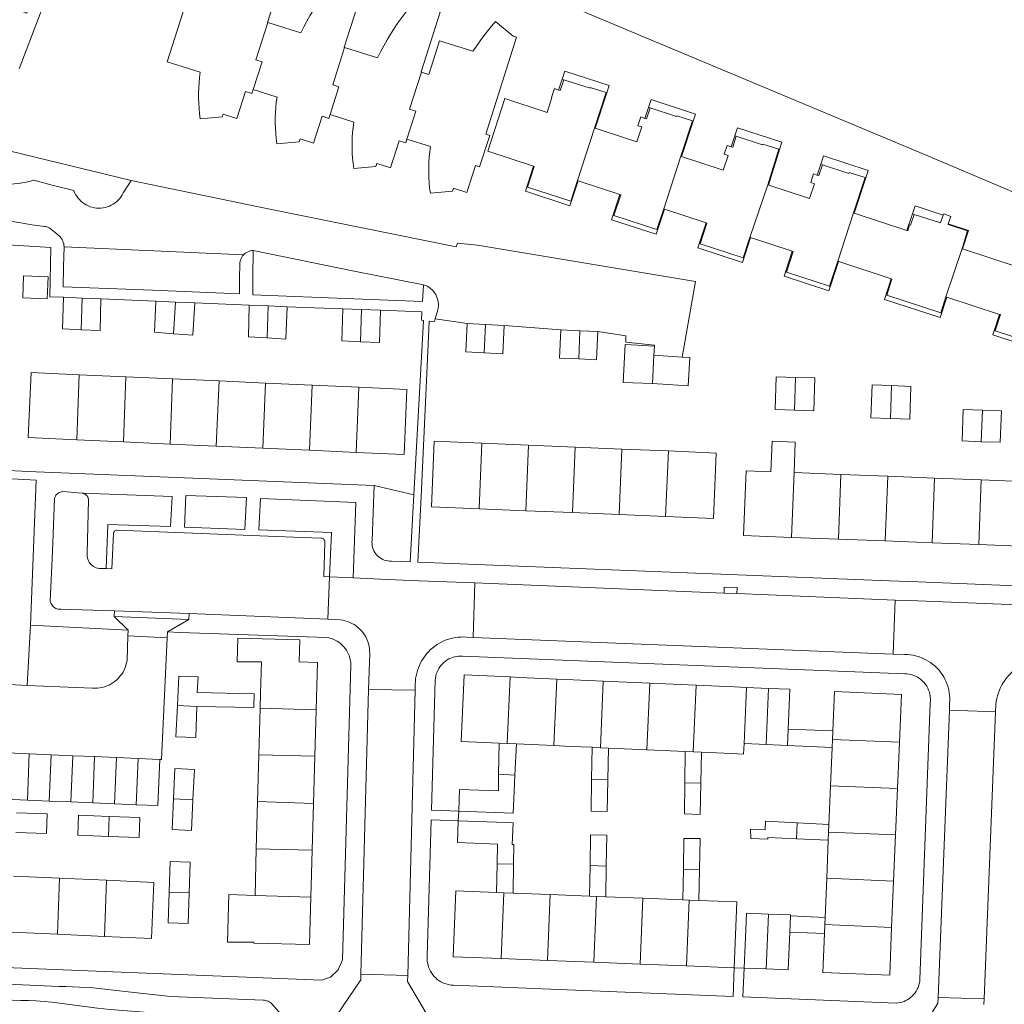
# Model space of a CAD drawing. Header units: metres. Extents: x 89888 to 94270, y 464165 to 468904.
# Tile 254 of 256: x 92181 to 92307, y 467345 to 467472. Entities that reach past the tile are written whole.
import ezdxf

# ---------------------------------------------------------------- set-up
doc = ezdxf.new("R2010")
doc.units = ezdxf.units.M
for name, color, linetype, lineweight in [('B_BEBOUWINGSGRENS_0', 251, 'CONTINUOUS', 13), ('B_LUIFEL_1', 251, 'CONTINUOUS', 13), ('B_OVERBOUWLIJN_LIJN_1', 251, 'CONTINUOUS', 13), ('B_TUSSENMUUR_0', 251, 'CONTINUOUS', 13), ('T_WALBESCHERMING_0', 251, 'CONTINUOUS', 13), ('V_WEGGRENS_0', 251, 'CONTINUOUS', 13)]:
    doc.layers.add(name, color=color, linetype=linetype, lineweight=lineweight)

msp = doc.modelspace()

# ---------------------------------------------------------------- linework, layer by layer
at = {"layer": 'B_BEBOUWINGSGRENS_0'}
for p, q in [((92254.67, 467457.65), (92256.15, 467462.23)), ((92265.78, 467454.02), (92267.28, 467458.58)), ((92276.99, 467450.34), (92278.39, 467454.92)), ((92288.01, 467446.73), (92289.52, 467451.26)), ((92184.16, 467435.64), (92184.29, 467438.47)), ((92186.26, 467435.85), (92188.67, 467435.74)), ((92188.67, 467435.74), (92191.08, 467435.64)), ((92198.16, 467435.34), (92200.68, 467435.23)), ((92200.68, 467435.23), (92203.19, 467435.13)), ((92210.19, 467434.83), (92212.62, 467434.73)), ((92212.62, 467434.73), (92215.05, 467434.62)), ((92222.23, 467434.35), (92224.66, 467434.26)), ((92224.66, 467434.26), (92227.09, 467434.17)), ((92238.26, 467432.45), (92240.63, 467432.33)), ((92240.63, 467432.33), (92243.01, 467432.22)), ((92250.34, 467431.66), (92252.79, 467431.54)), ((92252.79, 467431.54), (92255.08, 467431.43)), ((92262.38, 467429.55), (92262.32, 467428.37)), ((92262.32, 467428.37), (92265.96, 467428.15)), ((92188.26, 467425.87), (92182.07, 467426.15)), ((92194.27, 467425.6), (92188.26, 467425.87)), ((92200.28, 467425.33), (92194.27, 467425.6)), ((92206.29, 467425.06), (92200.28, 467425.33)), ((92212.29, 467424.79), (92206.29, 467425.06)), ((92218.3, 467424.52), (92212.29, 467424.79)), ((92224.31, 467424.25), (92218.3, 467424.52)), ((92187.98, 467417.48), (92193.99, 467417.21)), ((92193.99, 467417.21), (92200, 467416.94)), ((92246.16, 467416.78), (92240.16, 467417.03)), ((92200, 467416.94), (92205.92, 467416.67)), ((92205.92, 467416.67), (92211.93, 467416.4)), ((92211.93, 467416.4), (92217.94, 467416.13)), ((92217.94, 467416.13), (92223.94, 467415.86)), ((92252.17, 467416.54), (92246.16, 467416.78)), ((92258.17, 467416.29), (92252.17, 467416.54)), ((92264.17, 467416.04), (92258.17, 467416.29)), ((92286.41, 467413.02), (92280.38, 467413.25)), ((92292.43, 467412.78), (92286.41, 467413.02)), ((92298.46, 467412.55), (92292.43, 467412.78)), ((92304.49, 467412.31), (92298.46, 467412.55)), ((92239.82, 467408.6), (92245.82, 467408.35)), ((92245.82, 467408.35), (92251.82, 467408.1)), ((92251.82, 467408.1), (92257.82, 467407.85)), ((92257.82, 467407.85), (92263.82, 467407.6)), ((92280.05, 467404.91), (92286.08, 467404.68)), ((92286.08, 467404.68), (92292.11, 467404.45)), ((92292.11, 467404.45), (92298.14, 467404.21)), ((92298.14, 467404.21), (92304.17, 467403.97)), ((92201.12, 467387.03), (92200.93, 467383.25)), ((92274.24, 467385.57), (92277.08, 467385.45)), ((92203.3, 467379.13), (92203.44, 467383.13)), ((92211.59, 467382.91), (92211.43, 467376.91)), ((92211.59, 467382.99), (92211.59, 467382.91)), ((92218.63, 467376.72), (92218.79, 467382.69)), ((92279.6, 467380.2), (92285.35, 467379.98)), ((92242.31, 467374.39), (92242.36, 467378.39)), ((92244.61, 467378.29), (92244.41, 467374.28)), ((92249.42, 467378.08), (92244.61, 467378.29)), ((92254.29, 467373.75), (92254.35, 467377.86)), ((92256.48, 467377.76), (92256.38, 467373.67)), ((92279.51, 467378.09), (92276.76, 467378.22)), ((92285.27, 467377.84), (92279.51, 467378.09)), ((92285.06, 467372.9), (92285.27, 467377.84)), ((92293.93, 467378.51), (92293.68, 467372.55)), ((92179.05, 467377.13), (92181.85, 467377.01)), ((92181.85, 467377.01), (92184.66, 467376.9)), ((92184.66, 467376.9), (92187.46, 467376.78)), ((92187.46, 467376.78), (92190.26, 467376.66)), ((92190.26, 467376.66), (92193.06, 467376.54)), ((92193.06, 467376.54), (92195.87, 467376.42)), ((92195.87, 467376.42), (92198.67, 467376.28)), ((92211.43, 467376.91), (92211.26, 467370.86)), ((92218.46, 467370.61), (92218.63, 467376.72)), ((92266.28, 467373.3), (92266.32, 467377.33)), ((92268.44, 467377.23), (92268.35, 467373.22)), ((92244.41, 467374.28), (92244.3, 467372.18)), ((92284.86, 467367.92), (92285.06, 467372.9)), ((92293.68, 467372.55), (92293.44, 467366.59)), ((92181.6, 467371.05), (92178.8, 467371.17)), ((92184.4, 467370.93), (92181.6, 467371.05)), ((92187.21, 467370.82), (92184.4, 467370.93)), ((92190.01, 467370.7), (92187.21, 467370.82)), ((92192.81, 467370.58), (92190.01, 467370.7)), ((92195.61, 467370.46), (92192.81, 467370.58)), ((92202.75, 467367.16), (92202.93, 467371.08)), ((92211.26, 467370.86), (92211.09, 467364.77)), ((92218.3, 467364.6), (92218.46, 467370.61)), ((92184.16, 467369.28), (92180.18, 467369.41)), ((92196.08, 467368.82), (92192.13, 467368.96)), ((92276.69, 467368.36), (92280.77, 467368.14)), ((92280.77, 467368.14), (92284.86, 467367.92)), ((92293.44, 467366.59), (92293.19, 467360.62)), ((92284.77, 467365.91), (92280.69, 467366.08)), ((92284.57, 467360.98), (92284.77, 467365.91)), ((92211.09, 467364.77), (92210.93, 467358.77)), ((92218.13, 467358.55), (92218.3, 467364.6)), ((92242.05, 467359.15), (92242.12, 467362.84)), ((92244.23, 467362.8), (92244.18, 467359.06)), ((92254.01, 467358.68), (92254.09, 467362.62)), ((92256.17, 467362.56), (92256.1, 467358.6)), ((92185.73, 467360.99), (92179.82, 467361.25)), ((92266.05, 467358.21), (92266.11, 467362.16)), ((92268.2, 467362.11), (92268.1, 467358.12)), ((92191.81, 467360.72), (92185.73, 467360.99)), ((92284.36, 467355.92), (92284.57, 467360.98)), ((92293.19, 467360.62), (92292.94, 467354.66)), ((92202.3, 467355.15), (92202.43, 467359.1)), ((92244.18, 467359.06), (92248.93, 467358.88)), ((92248.93, 467358.88), (92254.01, 467358.68)), ((92256.1, 467358.6), (92260.87, 467358.41)), ((92260.87, 467358.41), (92266.05, 467358.21)), ((92279.89, 467356.13), (92284.36, 467355.92)), ((92179.48, 467354.03), (92185.46, 467353.77)), ((92185.46, 467353.77), (92191.52, 467353.5)), ((92284.27, 467353.88), (92279.81, 467354.04)), ((92248.6, 467350.4), (92242.63, 467350.64)), ((92254.57, 467350.17), (92248.6, 467350.4)), ((92260.53, 467349.93), (92254.57, 467350.17)), ((92266.5, 467349.7), (92260.53, 467349.93)), ((92272.67, 467349.46), (92266.5, 467349.7)), ((92276.79, 467349.3), (92273.95, 467349.41))]:
    msp.add_line(p, q, dxfattribs=at)
for points in [[(92180.54, 467465.27), (92186.21, 467480.18), (92184.25, 467480.69), (92181.53, 467472.47), (92177.04, 467474.11), (92175.32, 467469.47), (92166.1, 467472.91), (92165.78, 467472.06), (92157.35, 467475.2)], [(92212.58, 467471.26), (92212.53, 467471.27), (92214.98, 467478.95)], [(92222.47, 467468.05), (92222.42, 467468.06), (92224.87, 467475.74), (92224.44, 467475.88), (92222.15, 467477.77), (92221.57, 467477.12), (92221.01, 467476.46), (92220.47, 467475.78), (92219.95, 467475.09), (92219.44, 467474.39), (92218.95, 467473.67), (92218.49, 467472.94), (92218.04, 467472.2), (92217.62, 467471.44), (92217.21, 467470.68), (92216.82, 467469.9), (92212.58, 467471.26)], [(92202.28, 467474.56), (92199.62, 467466.2), (92203.86, 467464.84), (92203.78, 467464.18), (92203.71, 467463.51), (92203.67, 467462.84), (92203.65, 467462.17), (92203.65, 467461.51), (92203.67, 467460.84), (92203.71, 467460.17), (92203.77, 467459.5), (92203.86, 467458.84), (92206.71, 467459.08), (92206.83, 467459.46), (92208.58, 467458.9), (92209.69, 467462.38), (92210.53, 467462.11), (92210.69, 467462.62)], [(92232.36, 467464.87), (92232.32, 467464.88), (92234.77, 467472.57), (92234.34, 467472.71), (92232.05, 467474.59), (92231.47, 467473.95), (92230.91, 467473.28), (92230.36, 467472.6), (92229.84, 467471.91), (92229.33, 467471.2), (92228.84, 467470.48), (92228.37, 467469.75), (92227.93, 467469), (92227.5, 467468.24), (92227.09, 467467.48), (92226.71, 467466.7), (92222.47, 467468.05)], [(92230.5, 467456.22), (92233.51, 467455.26), (92233.43, 467454.6), (92233.36, 467453.93), (92233.32, 467453.26), (92233.3, 467452.6), (92233.3, 467451.93), (92233.32, 467451.26), (92233.36, 467450.59), (92233.42, 467449.92), (92233.51, 467449.26), (92236.36, 467449.51), (92236.48, 467449.89), (92238.23, 467449.33), (92239.34, 467452.81), (92239.86, 467452.64), (92241.16, 467456.71), (92240.64, 467456.88), (92244.63, 467469.38), (92244.2, 467469.51), (92241.91, 467471.4), (92241.39, 467470.78), (92240.88, 467470.15), (92240.39, 467469.52), (92239.91, 467468.87), (92239.44, 467468.21), (92238.99, 467467.54), (92234.7, 467468.91), (92233.32, 467464.56), (92232.36, 467464.87)], [(92250.69, 467463.88), (92250.23, 467462.49), (92250.02, 467462.54), (92249.51, 467462.73), (92249.13, 467461.59), (92249.18, 467461.57), (92248.56, 467459.67), (92243.12, 467461.46), (92240.92, 467454.66), (92246.8, 467452.73), (92246.89, 467452.69), (92246.03, 467450.04), (92251.59, 467448.22), (92252.46, 467450.88)], [(92256.15, 467462.23), (92254.12, 467462.89), (92254.09, 467462.78), (92250.69, 467463.88)], [(92210.69, 467462.62), (92213.76, 467461.64), (92213.67, 467460.97), (92213.61, 467460.31), (92213.56, 467459.64), (92213.54, 467458.97), (92213.54, 467458.3), (92213.56, 467457.63), (92213.6, 467456.96), (92213.67, 467456.29), (92213.75, 467455.63), (92216.6, 467455.87), (92216.72, 467456.26), (92218.47, 467455.7), (92219.58, 467459.17), (92220.44, 467458.9), (92220.59, 467459.38)], [(92261.82, 467460.24), (92261.34, 467458.84), (92261.14, 467458.9), (92260.63, 467459.08), (92260.26, 467457.94), (92260.74, 467457.79), (92260.13, 467455.86), (92258.65, 467456.35), (92254.76, 467457.62), (92254.67, 467457.65)], [(92267.28, 467458.58), (92265.25, 467459.24), (92265.21, 467459.15), (92261.82, 467460.24)], [(92220.59, 467459.38), (92223.65, 467458.4), (92223.56, 467457.74), (92223.5, 467457.08), (92223.46, 467456.42), (92223.44, 467455.76), (92223.44, 467455.1), (92223.46, 467454.43), (92223.5, 467453.77), (92223.57, 467453.11), (92223.65, 467452.46), (92226.5, 467452.7), (92226.62, 467453.08), (92228.37, 467452.52), (92229.48, 467456), (92230.34, 467455.73), (92230.5, 467456.22)], [(92272.93, 467456.59), (92272.46, 467455.19), (92272.26, 467455.25), (92271.75, 467455.42), (92271.37, 467454.27), (92271.86, 467454.12), (92271.24, 467452.23), (92265.88, 467453.99), (92265.78, 467454.02)], [(92278.39, 467454.92), (92276.34, 467455.58), (92276.31, 467455.49), (92272.93, 467456.59)], [(92284.03, 467452.93), (92283.56, 467451.53), (92283.34, 467451.6), (92282.87, 467451.75), (92282.51, 467450.64), (92282.98, 467450.48), (92282.37, 467448.58), (92282.21, 467448.6), (92276.99, 467450.34)], [(92289.52, 467451.26), (92287.48, 467451.94), (92287.43, 467451.8), (92284.03, 467452.93)], [(92252.46, 467450.88), (92252.54, 467450.85), (92257.91, 467449.08), (92258.03, 467449.04), (92257.16, 467446.38), (92262.69, 467444.57), (92263.57, 467447.23)], [(92263.57, 467447.23), (92263.66, 467447.2), (92269.03, 467445.43), (92269.14, 467445.4), (92268.27, 467442.74), (92273.81, 467440.91), (92274.69, 467443.56)], [(92295.84, 467446.53), (92295.37, 467445.13), (92295.25, 467445.16), (92295.01, 467444.41), (92294.9, 467444.45), (92288.11, 467446.69), (92288.01, 467446.73)], [(92299.58, 467446.44), (92299.24, 467445.42), (92295.84, 467446.53)], [(92302.01, 467442.12), (92302.72, 467444.4), (92300.21, 467445.23), (92300.24, 467445.32), (92300.55, 467446.27), (92299.64, 467446.58), (92299.58, 467446.44)], [(92274.69, 467443.56), (92274.75, 467443.54), (92280.14, 467441.8), (92280.26, 467441.76), (92279.39, 467439.1), (92284.94, 467437.28), (92285.99, 467440.48)], [(92309.79, 467441.95), (92309.33, 467440.54), (92309.22, 467440.57), (92308.98, 467439.83), (92308.86, 467439.85), (92302.08, 467442.1), (92302.01, 467442.12)], [(92285.99, 467440.48), (92292.87, 467438.23), (92292.98, 467438.2), (92292.3, 467436.12), (92299.28, 467433.84), (92299.94, 467435.89)], [(92184.29, 467438.47), (92181.12, 467438.61), (92181, 467435.78), (92184.16, 467435.64)], [(92188.54, 467431.67), (92186.12, 467431.76), (92186.26, 467435.85)], [(92191.08, 467435.64), (92190.96, 467431.58), (92188.54, 467431.67)], [(92200.44, 467431.15), (92197.96, 467431.33), (92198.16, 467435.34)], [(92203.19, 467435.13), (92202.91, 467430.98), (92200.44, 467431.15)], [(92212.49, 467430.6), (92210.07, 467430.73), (92210.19, 467434.83)], [(92299.94, 467435.89), (92300.05, 467435.87), (92306.84, 467433.64), (92306.95, 467433.61), (92306.28, 467431.53), (92313.25, 467429.25), (92313.93, 467431.34)], [(92215.05, 467434.62), (92214.91, 467430.47), (92212.49, 467430.6)], [(92224.52, 467430.12), (92222.09, 467430.23), (92222.23, 467434.35)], [(92227.09, 467434.17), (92226.96, 467430), (92224.52, 467430.12)], [(92240.46, 467428.69), (92238.08, 467428.8), (92238.26, 467432.45)], [(92243.01, 467432.22), (92242.83, 467428.57), (92240.46, 467428.69)], [(92252.64, 467427.9), (92250.17, 467428.01), (92250.34, 467431.66)], [(92255.08, 467431.43), (92254.91, 467427.79), (92252.64, 467427.9)], [(92262.11, 467424.72), (92258.35, 467424.85), (92258.59, 467429.77), (92262.38, 467429.55)], [(92265.96, 467428.15), (92266.92, 467428.1), (92266.71, 467424.45), (92262.11, 467424.72)], [(92182.07, 467426.15), (92181.69, 467417.76), (92187.98, 467417.48)], [(92280.57, 467425.52), (92278.07, 467425.6), (92277.94, 467421.38), (92280.44, 467421.3)], [(92280.44, 467421.3), (92282.93, 467421.23), (92283.06, 467425.45), (92280.57, 467425.52)], [(92223.94, 467415.86), (92230.13, 467415.58), (92230.5, 467423.97), (92224.31, 467424.25)], [(92292.92, 467424.46), (92290.42, 467424.55), (92290.27, 467420.33), (92292.77, 467420.24)], [(92292.77, 467420.24), (92295.26, 467420.15), (92295.42, 467424.37), (92292.92, 467424.46)], [(92304.63, 467421.29), (92302.17, 467421.39), (92302.02, 467417.34), (92304.48, 467417.24)], [(92304.48, 467417.24), (92306.94, 467417.16), (92307.09, 467421.21), (92304.63, 467421.29)], [(92240.16, 467417.03), (92234, 467417.29), (92233.65, 467408.85), (92239.82, 467408.6)], [(92280.38, 467413.25), (92280.53, 467417.17), (92277.54, 467417.29), (92277.39, 467413.37), (92274.19, 467413.49), (92273.86, 467405.16), (92280.05, 467404.91)], [(92263.82, 467407.6), (92269.98, 467407.35), (92270.33, 467415.78), (92264.17, 467416.04)], [(92304.17, 467403.97), (92310.35, 467403.73), (92310.67, 467412.07), (92304.49, 467412.31)], [(92216.6, 467388.86), (92216.68, 467391.7), (92208.71, 467391.92), (92208.62, 467388.89), (92211.75, 467388.88), (92211.64, 467384.75), (92211.59, 467382.99)], [(92218.79, 467382.69), (92218.96, 467388.8), (92216.6, 467388.86)], [(92203.44, 467383.13), (92210.76, 467383), (92210.8, 467384.77), (92203.49, 467384.91), (92203.62, 467386.93), (92201.12, 467387.03)], [(92242.36, 467378.39), (92237.48, 467378.6), (92237.86, 467387.18), (92243.8, 467386.92)], [(92243.8, 467386.92), (92244.99, 467386.87), (92249.8, 467386.66)], [(92249.8, 467386.66), (92251.91, 467386.56), (92255.79, 467386.39)], [(92255.79, 467386.39), (92258.84, 467386.26), (92261.78, 467386.12)], [(92261.78, 467386.12), (92265.77, 467385.95), (92267.76, 467385.86)], [(92267.76, 467385.86), (92272.7, 467385.64), (92274.24, 467385.57)], [(92277.08, 467385.45), (92279.83, 467385.33), (92279.6, 467380.2)], [(92285.35, 467379.98), (92285.56, 467385.03), (92294.19, 467384.67), (92293.93, 467378.51)], [(92200.93, 467383.25), (92200.73, 467379.21), (92203.3, 467379.13)], [(92254.35, 467377.86), (92251.53, 467377.98), (92249.42, 467378.08)], [(92261.4, 467377.54), (92258.46, 467377.67), (92256.48, 467377.76)], [(92273.92, 467378.34), (92273.86, 467376.99), (92272.32, 467377.06), (92268.44, 467377.23)], [(92276.76, 467378.22), (92274.01, 467378.34), (92273.92, 467378.34)], [(92266.32, 467377.33), (92265.39, 467377.37), (92261.4, 467377.54)], [(92198.67, 467376.28), (92198.41, 467370.34), (92195.61, 467370.46)], [(92202.93, 467371.08), (92203.11, 467375), (92200.6, 467375.12), (92200.42, 467371.2)], [(92237.16, 467369.62), (92237.26, 467372.43), (92242.28, 467372.25), (92242.31, 467374.39)], [(92256.38, 467373.67), (92256.29, 467369.58), (92254.24, 467369.65), (92254.29, 467373.75)], [(92268.35, 467373.22), (92268.26, 467369.22), (92266.25, 467369.28), (92266.28, 467373.3)], [(92244.3, 467372.18), (92244.2, 467369.36), (92237.16, 467369.62)], [(92200.42, 467371.2), (92200.24, 467367.28), (92202.75, 467367.16)], [(92180.1, 467366.88), (92184.08, 467366.74), (92184.16, 467369.28)], [(92192.13, 467368.96), (92188.19, 467369.1), (92188.1, 467366.52), (92192.04, 467366.38)], [(92192.04, 467366.38), (92195.99, 467366.24), (92196.08, 467368.82)], [(92242.12, 467362.84), (92242.17, 467365.39), (92237.01, 467365.58), (92237.11, 467368.4)], [(92237.11, 467368.4), (92243.28, 467368.17), (92244.16, 467368.14), (92244.06, 467365.33), (92244.27, 467365.32), (92244.23, 467362.8)], [(92280.69, 467366.08), (92276.97, 467366.24), (92276.97, 467366.02), (92274.8, 467366.12), (92274.77, 467367.33), (92276.65, 467367.23), (92276.65, 467367.28), (92276.69, 467368.36)], [(92254.09, 467362.62), (92254.16, 467366.57), (92256.25, 467366.52), (92256.17, 467362.56)], [(92266.11, 467362.16), (92266.16, 467366.11), (92267.15, 467366.11), (92268.29, 467366.1), (92268.2, 467362.11)], [(92202.43, 467359.1), (92202.56, 467363.05), (92199.98, 467363.14), (92199.85, 467359.18)], [(92191.52, 467353.5), (92197.59, 467353.24), (92197.9, 467360.46), (92191.81, 467360.72)], [(92199.85, 467359.18), (92199.73, 467355.23), (92202.3, 467355.15)], [(92210.93, 467358.77), (92207.56, 467358.89), (92207.39, 467352.76), (92210.76, 467352.74), (92210.76, 467352.63), (92217.96, 467352.43), (92218.13, 467358.55)], [(92242.63, 467350.64), (92236.46, 467350.88), (92236.79, 467359.35), (92242.05, 467359.15)], [(92268.1, 467358.12), (92273.01, 467357.93), (92272.67, 467349.46)], [(92273.95, 467349.41), (92274.19, 467355.42), (92274.23, 467356.49), (92277.06, 467356.38)], [(92277.06, 467356.38), (92279.9, 467356.27), (92279.89, 467356.13)], [(92279.81, 467354.04), (92279.62, 467349.18), (92276.79, 467349.3)], [(92292.94, 467354.66), (92292.69, 467348.5), (92284.07, 467348.86), (92284.27, 467353.88)]]:
    msp.add_lwpolyline(points, dxfattribs=at)
at = {"layer": 'B_LUIFEL_1'}
for p, q in [((92261.62, 467460.31), (92261.82, 467460.24)), ((92272.73, 467456.65), (92272.93, 467456.59)), ((92289.52, 467451.26), (92289.61, 467451.23))]:
    msp.add_line(p, q, dxfattribs=at)
for points in [[(92256.15, 467462.23), (92256.25, 467462.2), (92256.56, 467463.14), (92250.85, 467465), (92250.49, 467463.95), (92250.69, 467463.88)], [(92267.28, 467458.58), (92267.38, 467458.54), (92267.69, 467459.46), (92261.97, 467461.34), (92261.62, 467460.31)], [(92278.39, 467454.92), (92278.49, 467454.89), (92278.78, 467455.84), (92273.08, 467457.7), (92272.73, 467456.65)], [(92289.61, 467451.23), (92289.92, 467452.17), (92284.17, 467454.08), (92283.81, 467453), (92284.03, 467452.93)], [(92299.58, 467446.44), (92295.96, 467447.62), (92295.62, 467446.6), (92295.84, 467446.53)]]:
    msp.add_lwpolyline(points, dxfattribs=at)
at = {"layer": 'B_OVERBOUWLIJN_LIJN_1'}
for p, q in [((92261.62, 467460.31), (92261.14, 467458.9)), ((92267.38, 467458.54), (92265.88, 467453.99)), ((92272.73, 467456.65), (92272.26, 467455.25)), ((92278.49, 467454.89), (92277.09, 467450.31)), ((92283.81, 467453), (92283.34, 467451.6)), ((92251.47, 467447.62), (92252.54, 467450.85)), ((92289.61, 467451.23), (92288.11, 467446.69)), ((92295.62, 467446.6), (92294.9, 467444.45)), ((92273.71, 467440.32), (92274.75, 467443.54))]:
    msp.add_line(p, q, dxfattribs=at)
for points in [[(92250.69, 467463.88), (92250.49, 467463.95), (92250.02, 467462.54)], [(92254.76, 467457.62), (92256.25, 467462.2), (92256.15, 467462.23)], [(92246.8, 467452.73), (92245.75, 467449.51), (92251.47, 467447.62)], [(92257.91, 467449.08), (92256.86, 467445.84), (92262.6, 467443.96), (92263.66, 467447.2)], [(92269.03, 467445.43), (92267.99, 467442.21), (92273.71, 467440.32)], [(92300.24, 467445.32), (92302.85, 467444.47), (92302.08, 467442.1)], [(92280.14, 467441.8), (92279.1, 467438.56), (92284.83, 467436.66), (92286.09, 467440.45)], [(92292.87, 467438.23), (92292.01, 467435.57), (92299.18, 467433.23), (92300.05, 467435.87)], [(92306.84, 467433.64), (92305.99, 467430.99), (92313.13, 467428.65)]]:
    msp.add_lwpolyline(points, dxfattribs=at)
at = {"layer": 'B_TUSSENMUUR_0'}
for p, q in [((92252.46, 467450.88), (92254.67, 467457.65)), ((92263.57, 467447.23), (92265.78, 467454.02)), ((92274.69, 467443.56), (92276.99, 467450.34)), ((92285.99, 467440.48), (92288.01, 467446.73)), ((92299.94, 467435.89), (92302.01, 467442.12)), ((92188.54, 467431.67), (92188.67, 467435.74)), ((92200.44, 467431.15), (92200.68, 467435.23)), ((92212.49, 467430.6), (92212.62, 467434.73)), ((92224.52, 467430.12), (92224.66, 467434.26)), ((92240.46, 467428.69), (92240.63, 467432.33)), ((92252.64, 467427.9), (92252.79, 467431.54)), ((92262.11, 467424.72), (92262.32, 467428.37)), ((92188.26, 467425.87), (92187.98, 467417.48)), ((92193.99, 467417.21), (92194.27, 467425.6)), ((92200, 467416.94), (92200.28, 467425.33)), ((92205.92, 467416.67), (92206.29, 467425.06)), ((92211.93, 467416.4), (92212.29, 467424.79)), ((92280.57, 467425.52), (92280.44, 467421.3)), ((92217.94, 467416.13), (92218.3, 467424.52)), ((92223.94, 467415.86), (92224.31, 467424.25)), ((92292.92, 467424.46), (92292.77, 467420.24)), ((92304.63, 467421.29), (92304.48, 467417.24)), ((92239.82, 467408.6), (92240.16, 467417.03)), ((92245.82, 467408.35), (92246.16, 467416.78)), ((92251.82, 467408.1), (92252.17, 467416.54)), ((92257.82, 467407.85), (92258.17, 467416.29)), ((92263.82, 467407.6), (92264.17, 467416.04)), ((92280.38, 467413.25), (92280.05, 467404.91)), ((92286.41, 467413.02), (92286.08, 467404.68)), ((92292.43, 467412.78), (92292.11, 467404.45)), ((92298.46, 467412.55), (92298.14, 467404.21)), ((92304.49, 467412.31), (92304.17, 467403.97)), ((92243.42, 467378.34), (92243.8, 467386.92)), ((92249.8, 467386.66), (92249.42, 467378.08)), ((92255.41, 467377.81), (92255.79, 467386.39)), ((92261.4, 467377.54), (92261.78, 467386.12)), ((92267.38, 467377.28), (92267.76, 467385.86)), ((92273.92, 467378.34), (92274.24, 467385.57)), ((92277.08, 467385.45), (92276.76, 467378.22)), ((92200.93, 467383.25), (92203.44, 467383.13)), ((92211.59, 467382.91), (92218.79, 467382.69)), ((92279.6, 467380.2), (92279.51, 467378.09)), ((92285.35, 467379.98), (92285.31, 467378.86)), ((92242.36, 467378.39), (92243.42, 467378.34)), ((92243.42, 467378.34), (92244.61, 467378.29)), ((92254.35, 467377.86), (92255.41, 467377.81)), ((92256.48, 467377.76), (92255.41, 467377.81)), ((92285.31, 467378.86), (92285.27, 467377.84)), ((92285.31, 467378.86), (92293.93, 467378.51)), ((92181.85, 467377.01), (92181.6, 467371.05)), ((92184.66, 467376.9), (92184.4, 467370.93)), ((92187.46, 467376.78), (92187.21, 467370.82)), ((92190.26, 467376.66), (92190.01, 467370.7)), ((92193.06, 467376.54), (92192.81, 467370.58)), ((92195.61, 467370.46), (92195.87, 467376.42)), ((92218.63, 467376.72), (92211.43, 467376.91)), ((92267.38, 467377.28), (92266.32, 467377.33)), ((92268.44, 467377.23), (92267.38, 467377.28)), ((92244.41, 467374.28), (92242.31, 467374.39)), ((92254.29, 467373.75), (92256.38, 467373.67)), ((92266.28, 467373.3), (92268.35, 467373.22)), ((92285.06, 467372.9), (92293.68, 467372.55)), ((92200.42, 467371.2), (92202.93, 467371.08)), ((92211.26, 467370.86), (92218.46, 467370.61)), ((92192.13, 467368.96), (92192.04, 467366.38)), ((92280.77, 467368.14), (92280.69, 467366.08)), ((92284.86, 467367.92), (92284.82, 467366.94)), ((92284.82, 467366.94), (92284.77, 467365.91)), ((92284.82, 467366.94), (92293.44, 467366.59)), ((92211.09, 467364.77), (92218.3, 467364.6)), ((92242.12, 467362.84), (92244.23, 467362.8)), ((92254.09, 467362.62), (92256.17, 467362.56)), ((92266.11, 467362.16), (92268.2, 467362.11)), ((92185.73, 467360.99), (92185.46, 467353.77)), ((92191.52, 467353.5), (92191.81, 467360.72)), ((92284.57, 467360.98), (92293.19, 467360.62)), ((92199.85, 467359.18), (92202.43, 467359.1)), ((92210.93, 467358.77), (92218.13, 467358.55)), ((92242.05, 467359.15), (92242.96, 467359.11)), ((92242.63, 467350.64), (92242.96, 467359.11)), ((92242.96, 467359.11), (92244.18, 467359.06)), ((92248.93, 467358.88), (92248.6, 467350.4)), ((92254.9, 467358.64), (92254.01, 467358.68)), ((92254.57, 467350.17), (92254.9, 467358.64)), ((92256.1, 467358.6), (92254.9, 467358.64)), ((92260.53, 467349.93), (92260.87, 467358.41)), ((92266.84, 467358.17), (92266.05, 467358.21)), ((92266.5, 467349.7), (92266.84, 467358.17)), ((92268.1, 467358.12), (92266.84, 467358.17)), ((92277.06, 467356.38), (92276.79, 467349.3)), ((92279.81, 467354.04), (92279.89, 467356.13)), ((92284.32, 467355.02), (92284.27, 467353.88)), ((92284.36, 467355.92), (92284.32, 467355.02)), ((92292.94, 467354.66), (92284.32, 467355.02))]:
    msp.add_line(p, q, dxfattribs=at)
for points in [[(92210.69, 467462.62), (92211.83, 467466.19), (92211.04, 467466.44), (92212.58, 467471.26)], [(92220.59, 467459.38), (92221.74, 467462.98), (92220.93, 467463.23), (92222.47, 467468.05)], [(92230.5, 467456.22), (92231.65, 467459.81), (92230.83, 467460.07), (92232.36, 467464.87)]]:
    msp.add_lwpolyline(points, dxfattribs=at)
at = {"layer": 'T_WALBESCHERMING_0'}
msp.add_lwpolyline([(92520.25, 467359.71), (92500, 467368.29), (92296.55, 467454.51), (92198.33, 467495.7)], dxfattribs=at)
at = {"layer": 'V_WEGGRENS_0'}
for p, q in [((92178.38, 467442.63), (92184.6, 467442.27)), ((92209.46, 467441.33), (92186.32, 467442.36)), ((92191.08, 467435.64), (92198.16, 467435.34)), ((92203.19, 467435.13), (92210.19, 467434.83)), ((92234.14, 467433.06), (92234.49, 467434.22)), ((92232.62, 467432.85), (92231.39, 467410.39)), ((92233.18, 467428.86), (92233.35, 467432.75)), ((92234.14, 467433.06), (92238.26, 467432.45)), ((92243.01, 467432.22), (92250.34, 467431.66)), ((92232.31, 467410.17), (92233.18, 467428.86)), ((92226.29, 467411.6), (92182.75, 467413.37)), ((92182.71, 467412.3), (92181.99, 467393.58)), ((92226.29, 467411.6), (92231.39, 467410.39)), ((92223.93, 467409.39), (92223.55, 467399.7)), ((92220.3, 467394.35), (92220.53, 467399.83)), ((92223.55, 467399.7), (92220.53, 467399.83)), ((92239.03, 467392.02), (92239.23, 467399.05)), ((92239.23, 467399.05), (92271.37, 467397.73)), ((92273.03, 467398.45), (92273.01, 467397.67)), ((92271.37, 467397.73), (92273.01, 467397.67)), ((92273.01, 467397.67), (92293.41, 467396.83)), ((92293.13, 467389.88), (92293.41, 467396.83)), ((92293.41, 467396.83), (92296.33, 467396.72)), ((92313.96, 467396.04), (92296.33, 467396.72)), ((92185.89, 467395.66), (92192.83, 467395.46)), ((92192.83, 467395.46), (92192.8, 467394.73)), ((92202.45, 467395.08), (92192.83, 467395.46)), ((92192.8, 467394.73), (92194.59, 467392.97)), ((92192.8, 467394.73), (92202.41, 467394.31)), ((92199.65, 467392.75), (92202.41, 467394.31)), ((92202.41, 467394.31), (92202.45, 467395.08)), ((92202.45, 467395.08), (92220.3, 467394.35)), ((92181.55, 467385.84), (92181.99, 467393.58)), ((92181.99, 467393.58), (92194.59, 467392.97)), ((92194.59, 467392.97), (92194.56, 467392.22)), ((92194.56, 467392.22), (92199.61, 467391.98)), ((92199.61, 467391.98), (92199.65, 467392.75)), ((92239.03, 467392.02), (92293.13, 467389.88)), ((92225.7, 467389.96), (92225.54, 467385.3)), ((92181.55, 467385.84), (92160.61, 467386.94)), ((92225.54, 467385.3), (92224.57, 467348.63)), ((92225.54, 467385.3), (92231.55, 467385.23)), ((92230.59, 467348.46), (92231.55, 467385.23)), ((92300.37, 467382.63), (92298.91, 467345.6)), ((92306.32, 467382.41), (92300.37, 467382.63)), ((92304.85, 467345.44), (92306.32, 467382.41)), ((92237.16, 467369.62), (92233.66, 467369.75)), ((92237.11, 467368.4), (92237.16, 467369.62)), ((92233.63, 467368.53), (92237.11, 467368.4)), ((92224.57, 467348.63), (92224.54, 467347.88)), ((92230.59, 467348.46), (92224.57, 467348.63)), ((92272.67, 467349.46), (92272.54, 467345.75)), ((92273.95, 467349.41), (92272.67, 467349.46)), ((92273.76, 467345.7), (92273.95, 467349.41)), ((92224.54, 467347.88), (92221.47, 467343.35)), ((92272.54, 467345.75), (92250.07, 467346.66)), ((92298.91, 467345.6), (92304.85, 467345.44)), ((92304.83, 467344.71), (92304.85, 467345.44))]:
    msp.add_line(p, q, dxfattribs=at)
for points in [[(92150.55, 467470.42), (92148.44, 467465.19), (92177.61, 467455.1), (92194.98, 467450.9)], [(92148.33, 467459.58), (92146.55, 467460.19), (92145.27, 467456.43), (92161.78, 467450.64), (92171.25, 467447.33), (92172.6, 467446.99), (92173.95, 467446.68), (92175.3, 467446.39), (92176.66, 467446.12), (92178.03, 467445.87), (92179.4, 467445.64), (92180.77, 467445.44), (92182.16, 467445.2), (92182.85, 467445.08)], [(92184.79, 467450.31), (92182.43, 467450.95), (92181.98, 467450.8), (92181.46, 467450.68), (92180.94, 467450.58), (92180.42, 467450.5), (92179.89, 467450.45), (92179.36, 467450.41), (92178.83, 467450.4), (92178.3, 467450.4), (92177.77, 467450.43), (92177.24, 467450.48), (92176.71, 467450.56), (92176.19, 467450.65), (92175.67, 467450.77), (92175.16, 467450.9)], [(92194.98, 467450.9), (92193.95, 467449.3), (92193.82, 467449.05), (92193.67, 467448.82), (92193.5, 467448.59), (92193.31, 467448.38), (92193.11, 467448.19), (92192.89, 467448.01), (92192.66, 467447.86), (92192.41, 467447.72), (92192.16, 467447.6), (92191.9, 467447.5), (92191.63, 467447.42), (92191.35, 467447.37), (92191.07, 467447.34), (92190.79, 467447.33), (92190.51, 467447.34), (92190.24, 467447.38), (92189.96, 467447.44), (92189.69, 467447.52), (92189.43, 467447.62), (92189.18, 467447.74), (92188.94, 467447.89), (92188.71, 467448.05), (92188.5, 467448.23), (92188.3, 467448.43), (92188.11, 467448.64), (92187.95, 467448.86), (92187.8, 467449.1), (92187.68, 467449.35), (92187.57, 467449.61), (92184.79, 467450.31)], [(92236.84, 467442.35), (92212.85, 467447.21), (92194.98, 467450.9)], [(92182.85, 467445.08), (92183.8, 467444.98), (92183.96, 467444.96), (92184.11, 467444.93), (92184.25, 467444.88), (92184.39, 467444.8), (92184.52, 467444.72), (92185.16, 467444.2)], [(92185.16, 467444.2), (92185.68, 467443.77), (92185.83, 467443.63), (92185.95, 467443.48), (92186.06, 467443.31), (92186.16, 467443.13), (92186.23, 467442.95), (92186.28, 467442.75), (92186.31, 467442.56), (92186.32, 467442.36)], [(92239.59, 467442.55), (92237.01, 467442.8), (92236.84, 467442.35)], [(92265.96, 467428.15), (92267.69, 467437.86), (92239.59, 467442.55)], [(92184.6, 467442.27), (92184.47, 467435.92), (92186.26, 467435.85)], [(92186.32, 467442.36), (92186.27, 467439.83), (92186.22, 467437.19), (92197.72, 467436.75), (92208.92, 467436.29), (92208.94, 467438.32), (92208.95, 467440.1), (92208.96, 467440.29), (92209, 467440.48), (92209.05, 467440.67), (92209.13, 467440.85), (92209.22, 467441.03), (92209.33, 467441.19), (92209.46, 467441.33)], [(92209.46, 467441.33), (92209.61, 467441.47), (92209.76, 467441.58), (92209.93, 467441.68), (92210.11, 467441.76), (92210.3, 467441.82), (92210.49, 467441.86), (92210.69, 467441.88)], [(92232.64, 467437.46), (92232.5, 467435.3), (92223.67, 467435.64), (92210.65, 467436.15), (92210.66, 467439.1), (92210.68, 467441.28), (92210.69, 467441.88)], [(92210.69, 467441.88), (92223.71, 467439.22), (92232.64, 467437.46)], [(92232.64, 467437.46), (92232.88, 467437.37), (92233.11, 467437.26), (92233.33, 467437.13), (92233.54, 467436.98), (92233.73, 467436.81), (92233.9, 467436.62), (92234.06, 467436.42), (92234.2, 467436.2), (92234.31, 467435.98), (92234.41, 467435.74), (92234.48, 467435.49), (92234.53, 467435.24), (92234.56, 467434.99), (92234.56, 467434.73), (92234.54, 467434.47), (92234.49, 467434.22)], [(92215.05, 467434.62), (92216.2, 467434.57), (92222.23, 467434.35)], [(92227.09, 467434.17), (92232.43, 467433.97), (92232.38, 467432.88), (92232.62, 467432.85)], [(92233.35, 467432.75), (92234.04, 467432.73), (92234.14, 467433.06)], [(92255.08, 467431.43), (92258.7, 467430.87), (92258.68, 467430.05), (92262.39, 467429.69), (92262.38, 467429.55)], [(92182.75, 467413.37), (92177.23, 467413.6), (92177.18, 467412.57), (92182.71, 467412.3)], [(92188.64, 467410.62), (92186.15, 467410.8), (92186, 467410.78), (92185.85, 467410.75), (92185.72, 467410.7), (92185.59, 467410.63), (92185.47, 467410.54), (92185.36, 467410.44), (92185.27, 467410.33), (92185.2, 467410.2), (92185.14, 467410.06), (92185.1, 467409.92), (92184.82, 467403.08), (92184.55, 467396.75), (92184.58, 467396.59), (92184.63, 467396.44), (92184.69, 467396.29), (92184.78, 467396.16), (92184.88, 467396.04), (92185, 467395.93), (92185.13, 467395.84), (92185.27, 467395.76), (92185.41, 467395.71), (92185.57, 467395.67), (92185.73, 467395.65), (92185.89, 467395.66)], [(92231.39, 467410.39), (92230.92, 467401.74), (92228.49, 467401.84), (92228.26, 467401.84), (92228.03, 467401.87), (92227.8, 467401.92), (92227.58, 467401.98), (92227.37, 467402.07), (92227.16, 467402.18), (92226.97, 467402.31), (92226.79, 467402.46), (92226.63, 467402.62), (92226.48, 467402.79), (92226.35, 467402.98), (92226.24, 467403.18), (92226.15, 467403.4), (92226.08, 467403.61), (92226.03, 467403.84), (92226, 467404.07), (92225.99, 467404.3), (92226.01, 467404.53), (92226.29, 467411.6)], [(92191.75, 467400.88), (92191.24, 467400.91), (92191.05, 467400.9), (92190.85, 467400.91), (92190.65, 467400.94), (92190.46, 467401), (92190.28, 467401.07), (92190.11, 467401.17), (92189.94, 467401.29), (92189.8, 467401.42), (92189.66, 467401.57), (92189.55, 467401.73), (92189.46, 467401.9), (92189.38, 467402.09), (92189.33, 467402.28), (92189.29, 467402.47), (92189.28, 467402.67), (92189.29, 467402.87), (92189.49, 467409.69), (92189.47, 467409.84), (92189.43, 467409.99), (92189.36, 467410.12), (92189.28, 467410.25), (92189.18, 467410.36), (92189.06, 467410.46), (92188.93, 467410.53), (92188.79, 467410.59), (92188.64, 467410.62)], [(92188.64, 467410.62), (92200.23, 467410.19), (92200.04, 467406.3), (92191.95, 467406.58), (92191.75, 467400.88)], [(92202.01, 467410.31), (92201.84, 467406.22), (92209.63, 467405.94), (92209.81, 467410.03), (92202.01, 467410.31)], [(92220.53, 467399.83), (92220.78, 467405.52), (92211.42, 467405.9), (92211.64, 467409.92), (92223.93, 467409.39)], [(92296.37, 467399.17), (92292.6, 467399.32), (92231.91, 467401.71), (92232.31, 467410.17)], [(92220.53, 467399.83), (92219.79, 467399.86), (92219.93, 467404.27), (92219.93, 467404.37), (92219.9, 467404.46), (92219.86, 467404.55), (92219.8, 467404.63), (92219.73, 467404.7), (92219.65, 467404.75), (92219.56, 467404.79), (92219.46, 467404.81), (92215.87, 467404.92), (92193.17, 467405.85), (92193.07, 467405.84), (92192.97, 467405.8), (92192.88, 467405.75), (92192.81, 467405.68), (92192.75, 467405.6), (92192.71, 467405.5), (92192.7, 467405.4), (92192.5, 467400.84), (92191.75, 467400.88)], [(92223.55, 467399.7), (92228.01, 467399.48), (92232.03, 467399.31), (92239.23, 467399.05)], [(92271.37, 467397.73), (92271.37, 467398.49), (92273.03, 467398.45)], [(92385.35, 467378.03), (92387.12, 467382.01), (92380.82, 467384.56), (92380.45, 467385.55), (92379.17, 467386.11), (92360.18, 467394.18), (92359.09, 467394.53), (92357.99, 467394.86), (92356.88, 467395.17), (92355.77, 467395.45), (92354.66, 467395.72), (92353.54, 467395.97), (92352.41, 467396.19), (92351.28, 467396.4), (92350.15, 467396.58), (92349.01, 467396.74), (92347.88, 467396.88), (92346.74, 467397), (92345.59, 467397.1), (92344.45, 467397.18), (92343.3, 467397.24), (92333.12, 467397.66), (92296.37, 467399.17)], [(92225.7, 467389.96), (92225.69, 467390.27), (92225.66, 467390.59), (92225.61, 467390.9), (92225.54, 467391.2), (92225.44, 467391.5), (92225.32, 467391.8), (92225.18, 467392.08), (92225.02, 467392.35), (92224.84, 467392.61), (92224.64, 467392.85), (92224.42, 467393.08), (92224.19, 467393.3), (92223.94, 467393.49), (92223.68, 467393.67), (92223.4, 467393.83), (92223.12, 467393.96), (92222.83, 467394.08), (92222.52, 467394.17), (92222.22, 467394.24), (92221.9, 467394.29), (92220.3, 467394.35)], [(92194.56, 467392.22), (92194.44, 467389.04), (92194.38, 467388.73), (92194.3, 467388.43), (92194.2, 467388.13), (92194.07, 467387.84), (92193.93, 467387.56), (92193.76, 467387.3), (92193.57, 467387.05), (92193.37, 467386.81), (92193.15, 467386.59), (92192.91, 467386.38), (92192.66, 467386.2), (92192.39, 467386.03), (92192.12, 467385.88), (92191.83, 467385.76), (92191.53, 467385.66), (92191.23, 467385.58), (92190.92, 467385.52), (92190.61, 467385.48), (92190.29, 467385.47), (92189.98, 467385.49), (92181.55, 467385.84)], [(92198.67, 467376.28), (92198.89, 467376.27), (92199.61, 467391.98)], [(92199.65, 467392.75), (92201.24, 467392.67), (92220.16, 467392), (92220.44, 467391.95), (92220.72, 467391.88), (92220.99, 467391.79), (92221.24, 467391.67), (92221.49, 467391.54), (92221.73, 467391.39), (92221.96, 467391.21), (92222.17, 467391.02), (92222.36, 467390.82), (92222.54, 467390.6), (92222.7, 467390.37), (92222.85, 467390.12)], [(92233.55, 467390.45), (92233.82, 467390.68), (92234.11, 467390.9), (92234.4, 467391.1), (92234.71, 467391.28), (92235.03, 467391.45), (92235.35, 467391.6), (92235.69, 467391.73), (92236.03, 467391.84), (92236.37, 467391.92), (92236.73, 467391.99), (92237.08, 467392.04), (92237.44, 467392.07), (92237.79, 467392.08), (92238.15, 467392.06), (92239.03, 467392.02)], [(92231.55, 467385.23), (92231.57, 467385.99), (92231.58, 467386.35), (92231.62, 467386.71), (92231.68, 467387.06), (92231.75, 467387.41), (92231.85, 467387.76), (92231.97, 467388.09), (92232.1, 467388.42), (92232.26, 467388.75), (92232.43, 467389.06), (92232.62, 467389.36), (92232.83, 467389.65), (92233.06, 467389.93), (92233.3, 467390.2), (92233.55, 467390.45)], [(92222.85, 467390.12), (92222.97, 467389.86), (92223.08, 467389.59), (92223.16, 467389.31), (92223.21, 467389.02), (92223.25, 467388.73), (92223.26, 467388.44)], [(92235.25, 467388.8), (92235.46, 467388.96), (92235.67, 467389.11), (92235.9, 467389.24), (92236.13, 467389.35), (92236.37, 467389.44), (92236.62, 467389.51), (92236.88, 467389.57), (92237.13, 467389.6), (92237.39, 467389.61), (92237.65, 467389.6), (92294.62, 467387.34), (92294.91, 467387.33), (92295.19, 467387.29), (92295.46, 467387.23), (92295.73, 467387.14), (92295.99, 467387.04), (92296.25, 467386.91), (92296.49, 467386.76), (92296.71, 467386.59), (92296.92, 467386.4), (92297.12, 467386.19)], [(92298.49, 467388.34), (92298.22, 467388.56), (92297.94, 467388.78), (92297.64, 467388.97), (92297.34, 467389.14), (92297.02, 467389.3), (92296.69, 467389.43), (92296.36, 467389.55), (92296.02, 467389.65), (92295.67, 467389.72), (92295.32, 467389.78), (92294.97, 467389.81), (92294.62, 467389.82), (92293.13, 467389.88)], [(92307.42, 467386.35), (92307.65, 467386.67), (92307.9, 467386.97), (92308.16, 467387.25), (92308.44, 467387.52), (92308.74, 467387.77), (92309.06, 467388.01), (92309.38, 467388.22), (92309.72, 467388.41), (92310.07, 467388.58), (92310.43, 467388.73), (92310.8, 467388.86), (92311.18, 467388.97), (92311.56, 467389.05), (92311.94, 467389.11), (92312.33, 467389.15), (92312.72, 467389.16), (92313.71, 467389.12)], [(92223.26, 467388.44), (92222.18, 467350.47), (92221.62, 467349.17), (92220.65, 467348.22)], [(92233.66, 467369.75), (92234.15, 467386.52), (92234.17, 467386.78), (92234.22, 467387.04), (92234.28, 467387.29), (92234.37, 467387.53), (92234.47, 467387.77), (92234.59, 467388), (92234.73, 467388.22), (92234.89, 467388.43), (92235.07, 467388.62), (92235.25, 467388.8)], [(92298.49, 467388.34), (92298.76, 467388.09), (92299.01, 467387.83), (92299.24, 467387.55), (92299.45, 467387.25), (92299.64, 467386.95), (92299.81, 467386.63), (92299.96, 467386.3), (92300.1, 467385.97), (92300.21, 467385.62), (92300.29, 467385.27), (92300.36, 467384.91), (92300.4, 467384.56), (92300.43, 467384.2), (92300.42, 467383.83), (92300.4, 467383.47), (92300.37, 467382.63)], [(92297.12, 467386.19), (92297.29, 467385.97), (92297.45, 467385.73), (92297.59, 467385.49), (92297.7, 467385.23), (92297.8, 467384.96), (92297.87, 467384.69), (92297.91, 467384.41), (92297.94, 467384.13), (92297.94, 467383.84), (92297.91, 467383.56)], [(92306.32, 467382.41), (92306.36, 467383.39), (92306.41, 467383.77), (92306.48, 467384.14), (92306.57, 467384.51), (92306.69, 467384.87), (92306.82, 467385.22), (92306.98, 467385.57), (92307.15, 467385.91), (92307.34, 467386.24), (92307.38, 467386.29), (92307.42, 467386.35)], [(92297.91, 467383.56), (92296.57, 467347.95), (92296.55, 467347.68), (92296.5, 467347.42), (92296.43, 467347.17), (92296.35, 467346.92), (92296.24, 467346.68), (92296.11, 467346.45), (92295.97, 467346.23), (92295.81, 467346.03), (92295.63, 467345.83)], [(92234, 467348.34), (92233.82, 467348.55), (92233.66, 467348.78), (92233.51, 467349.02), (92233.39, 467349.28), (92233.29, 467349.54), (92233.21, 467349.81), (92233.15, 467350.08), (92233.12, 467350.36), (92233.11, 467350.64), (92233.12, 467350.92), (92233.63, 467368.53)], [(92220.65, 467348.22), (92219.5, 467347.86), (92192.6, 467348.92), (92145.7, 467350.82)], [(92214.4, 467343.36), (92213.03, 467344.86), (92212.9, 467344.97), (92212.76, 467345.06), (92212.62, 467345.14), (92212.46, 467345.2), (92212.3, 467345.24), (92212.14, 467345.27), (92211.98, 467345.27), (92200.03, 467345.74), (92194.6, 467346.33), (92190.06, 467346.85), (92189.18, 467346.91), (92188.3, 467346.96), (92187.43, 467347), (92186.55, 467347.03), (92185.67, 467347.04), (92179.08, 467347.33)], [(92233.42, 467342.86), (92230.57, 467347.7), (92230.59, 467348.46)], [(92250.07, 467346.66), (92236.49, 467347.22), (92236.21, 467347.23), (92235.93, 467347.27), (92235.66, 467347.33), (92235.39, 467347.41), (92235.13, 467347.52), (92234.88, 467347.65), (92234.64, 467347.79), (92234.41, 467347.96), (92234.2, 467348.14), (92234, 467348.34)], [(92185.74, 467344.9), (92184.75, 467345.02), (92183.75, 467345.11), (92182.74, 467345.18), (92181.74, 467345.22), (92180.74, 467345.24), (92145.11, 467346.67), (92145.18, 467347.13)], [(92215.41, 467342.87), (92200.47, 467343.51), (92198.83, 467343.58), (92197.19, 467343.68), (92195.55, 467343.8), (92193.91, 467343.93), (92192.27, 467344.09), (92190.63, 467344.26), (92189, 467344.45), (92187.37, 467344.67), (92185.74, 467344.9)], [(92295.63, 467345.83), (92295.43, 467345.66), (92295.23, 467345.49), (92295.01, 467345.35), (92294.78, 467345.22), (92294.54, 467345.12), (92294.29, 467345.03), (92294.03, 467344.96), (92293.77, 467344.92), (92293.51, 467344.89), (92273.76, 467345.7)], [(92298.91, 467345.6), (92298.89, 467344.87), (92296.11, 467340.28)]]:
    msp.add_lwpolyline(points, dxfattribs=at)

doc.saveas('drawing.dxf')
